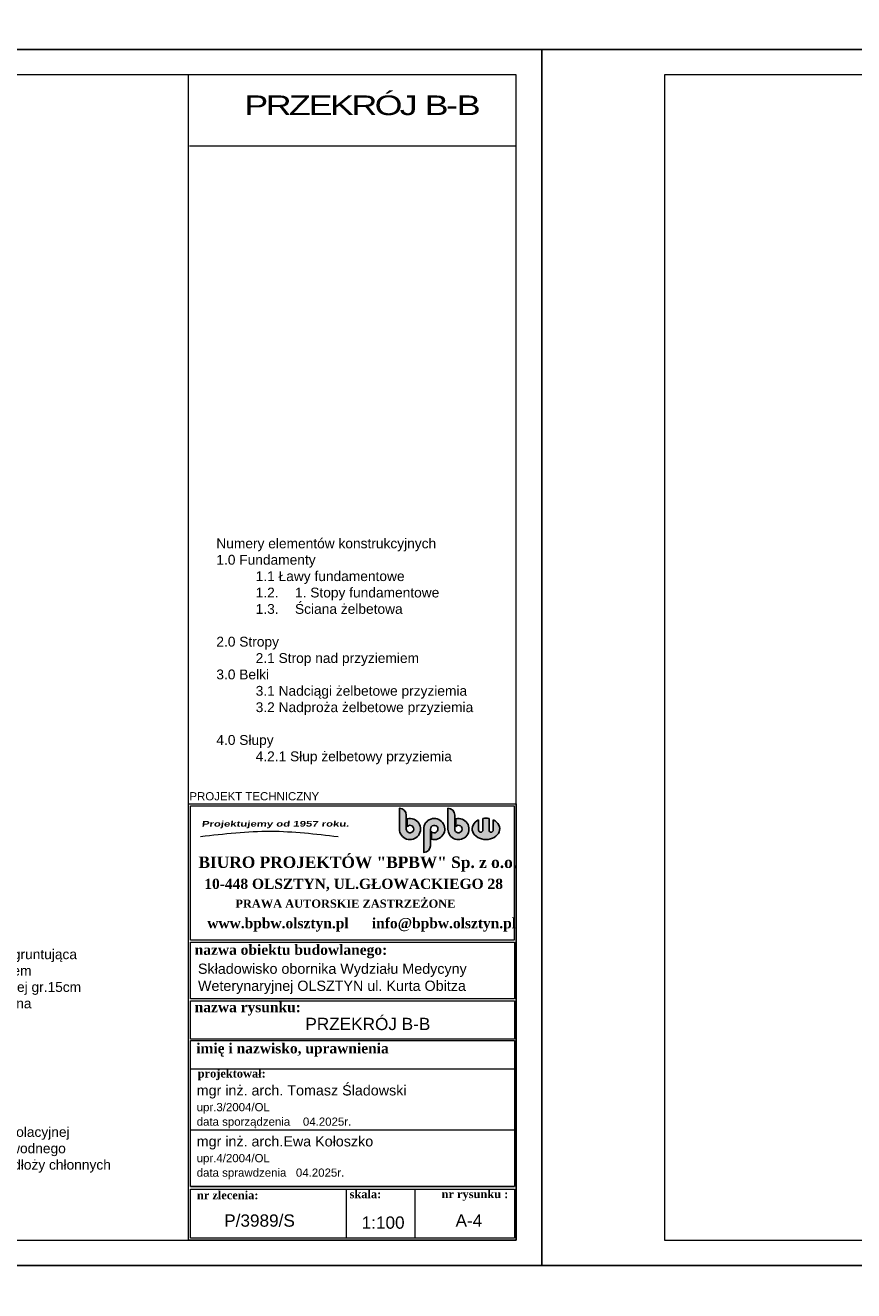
# Model space of a CAD drawing. Header units: millimetres. Extents: x 14041 to 23361, y -6349 to 12956.
# Tile 82 of 106: x 20625 to 21636, y 5500 to 7046. Entities that reach past the tile are written whole.
import ezdxf

# ---------------------------------------------------------------- set-up
doc = ezdxf.new("R2010")
doc.units = ezdxf.units.MM
for name, color, linetype, lineweight in [('A-opisy', 7, 'Continuous', 18), ('A-Tabelka', 7, 'Continuous', 18), ('Logo', 64, 'Continuous', 25)]:
    doc.layers.add(name, color=color, linetype=linetype, lineweight=lineweight)
doc.styles.add('1957', font='cityb___.ttf', dxfattribs={"width": 1.5, "oblique": 7})
doc.styles.add('m3', font='timesbd.ttf')
doc.styles.add('OP.3', font='arial.ttf', dxfattribs={"height": 16})

# ---------------------------------------------------------------- blocks, each defined once
blk = doc.blocks.new('logbpbw')
at = {"layer": 'Logo'}
h = blk.add_hatch(color=256, dxfattribs=at)
h.paths.add_polyline_path([(-9.503999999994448, 0), (-9.503999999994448, 35.4239999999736, 0.4142135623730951), (-26.78399999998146, 52.70399999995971), (-26.78399999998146, 0, 2.944016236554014), (-6.911999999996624, 25.87676393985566), (-6.911999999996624, 6.523056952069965, -5.224624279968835)])
h.paths.add_polyline_path([(54.65599999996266, -6.523056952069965), (54.65599999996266, -25.87676393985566, 2.944016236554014), (34.78399999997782, 0), (34.78399999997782, -59.61599999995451, 0.4142135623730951), (52.06399999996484, -42.33599999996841), (52.06399999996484, 0, -5.224624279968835)])
h.paths.add_polyline_path([(113.631999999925, 35.4239999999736, 0.4142135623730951), (96.35199999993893, 52.70399999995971), (96.35199999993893, 0, 2.944016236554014), (116.2239999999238, 25.87676393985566), (116.2239999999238, 6.523056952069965, -5.224624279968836), (113.631999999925, 0)])
edge = h.paths.add_edge_path()
edge.add_line((200.8574650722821, -2.678399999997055), (200.8574650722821, 26.96749230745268))
edge.add_ellipse((193.0814650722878, 0.4319999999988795), major_axis=(-34.9919999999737, 0), ratio=0.7777777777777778, start_angle=257.1604115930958, end_angle=282.8395884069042)
edge.add_line((185.3054650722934, 26.96749230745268), (185.3054650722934, -2.67839999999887))
edge.add_arc((179.8622650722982, -2.678399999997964), 5.443199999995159, 180, 360, ccw=False)
edge.add_line((174.4190650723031, -2.678399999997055), (174.4190650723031, 23.45415508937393))
edge.add_ellipse((193.0814650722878, 0.4319999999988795), major_axis=(-34.9919999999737, 0), ratio=0.7777777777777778, start_angle=302.2309526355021, end_angle=597.769047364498)
edge.add_line((211.7438650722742, 23.45415508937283), (211.7438650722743, -2.678399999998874))
edge.add_arc((206.3006650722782, -2.678399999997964), 5.443199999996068, 180, 360, ccw=False)
for points in [[(-6.911999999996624, 25.87676393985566), (-6.911999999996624, 6.523056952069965, -5.224624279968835), (-9.503999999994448, 0), (-9.503999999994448, 35.4239999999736, 0.414213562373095), (-26.78399999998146, 52.70399999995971), (-26.78399999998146, 0, 2.944016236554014)], [(116.2239999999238, 25.87676393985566), (116.2239999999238, 6.523056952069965, -5.224624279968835), (113.631999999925, 0), (113.631999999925, 35.4239999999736, 0.414213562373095), (96.35199999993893, 52.70399999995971), (96.35199999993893, 0, 2.944016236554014)], [(54.65599999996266, -25.87676393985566), (54.65599999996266, -6.523056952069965, 5.224624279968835), (52.06399999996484, 0), (52.06399999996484, -42.33599999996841, -0.414213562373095), (34.78399999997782, -59.61599999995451), (34.78399999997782, 0, -2.944016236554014)]]:
    blk.add_lwpolyline(points, format="xyb", close=True, dxfattribs=at)
for points in [[(185.3054650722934, 26.96749230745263), (185.3054650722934, -2.678399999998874, -1.000000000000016), (174.4190650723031, -2.678399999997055), (174.4190650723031, 23.45415508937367)], [(211.7438650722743, 23.45415508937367), (211.7438650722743, -2.678399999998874, -1.000000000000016), (200.8574650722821, -2.678399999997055), (200.8574650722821, 26.96749230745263)]]:
    blk.add_lwpolyline(points, format="xyb", dxfattribs=at)
for start_param, end_param in [(5.274925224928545, 10.43303804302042), (4.488295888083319, 4.936482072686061)]:
    blk.add_ellipse((193.0814650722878, 0.4319999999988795), major_axis=(-34.9919999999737, 0), ratio=0.7777777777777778, start_param=start_param, end_param=end_param, dxfattribs=at)

msp = doc.modelspace()

# ---------------------------------------------------------------- linework, layer by layer
at = {"layer": 'A-Tabelka'}
for p, q in [((20823.84605798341, 6094.754413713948), (20823.84605798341, 6985.303278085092)), ((20824.84605799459, 6898.492724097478), (21223.84605798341, 6898.492724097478)), ((20826.34605798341, 5771.322774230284), (21221.72726793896, 5771.322774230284)), ((20826.34605798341, 5696.600860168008), (21221.72726793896, 5696.600860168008)), ((20826.34605798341, 5696.600860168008), (21221.72726793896, 5696.600860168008)), ((20826.34605798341, 5627.353038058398), (21221.72726793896, 5627.353038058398)), ((20826.34605798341, 5627.353038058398), (21221.72726793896, 5627.353038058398)), ((21016.01116554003, 5624.324559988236), (21016.01116554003, 5564.324559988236)), ((21099.91933676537, 5624.324559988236), (21099.91933676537, 5564.324559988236))]:
    msp.add_line(p, q, dxfattribs=at)
for points in [[(19154.84605798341, 7016.178278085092), (23354.84605798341, 7016.178278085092), (23354.84605798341, 9986.178278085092), (19154.84605798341, 9986.178278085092)], [(19154.84605798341, 5531.178278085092), (21254.84605798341, 5531.178278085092), (21254.84605798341, 7016.178278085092), (19154.84605798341, 7016.178278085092)], [(21254.84605798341, 5531.178278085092), (23354.84605798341, 5531.178278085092), (23354.84605798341, 7016.178278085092), (21254.84605798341, 7016.178278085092)], [(19304.84605798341, 5562.053278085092), (21223.84605798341, 5562.053278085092), (21223.84605798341, 6985.303278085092), (19304.84605798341, 6985.303278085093)], [(21404.84605798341, 5562.053278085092), (23323.84605798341, 5562.053278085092), (23323.84605798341, 6985.303278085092), (21404.84605798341, 6985.303278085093)], [(20823.84605798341, 5562.053278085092), (20823.84605798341, 6094.754413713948), (21223.84605798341, 6094.754413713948), (21223.84605798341, 5562.053278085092)], [(21221.72726793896, 5925.978634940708), (21221.72726793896, 5856.845886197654), (20826.34605798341, 5856.845886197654), (20826.34605798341, 5925.978634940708)], [(21221.72726793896, 5854.345886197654), (21221.72726793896, 5807.668182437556), (20826.34605798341, 5807.668182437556), (20826.34605798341, 5854.345886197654)], [(21221.72726793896, 5805.661635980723), (21221.72726793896, 5627.353038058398), (20826.34605798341, 5627.353038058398), (20826.34605798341, 5805.661635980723)], [(21221.72726793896, 5624.324559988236), (21221.72726793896, 5564.324559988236), (20826.34605798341, 5564.324559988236), (20826.34605798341, 5624.324559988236)], [(19154.84605798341, 2561.178278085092), (23354.84605798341, 2561.178278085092), (23354.84605798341, 5531.178278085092), (19154.84605798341, 5531.178278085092)]]:
    msp.add_lwpolyline(points, close=True, dxfattribs=at)
msp.add_lwpolyline([(20826.34605798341, 5928.478634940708), (20826.34605798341, 6092.626109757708), (21221.34605798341, 6092.626109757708), (21221.34605798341, 5928.478634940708), (20826.34605798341, 5928.478634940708)], dxfattribs=at)
msp.add_spline([(20838.55922182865, 6055.054273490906), (20924.1161477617, 6061.497614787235), (21006.25280946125, 6054.885997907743)], degree=3, dxfattribs=at)

# ---------------------------------------------------------------- block references
at = {"layer": 'A-Tabelka', "xscale": 0.4799999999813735, "yscale": 0.4799999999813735, "zscale": 0.96}
msp.add_blockref('logbpbw', (21094.11267167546, 6064.091681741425), dxfattribs=at)

# ---------------------------------------------------------------- texts
at = {"layer": 'A-opisy', "style": 'OP.3'}
for s, insert, char_height, width, attachment_point in [('{\\T0.9;\\W1.3;\\fArial|b0|i0|c238|p34;\\H1.2x;PRZEKRÓJ B-B}', (21034.66580552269, 6947.785970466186), 20, 1458.306332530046, 5), ('\\pxsm1;Posadzka składowiska\\P- zabezpieczenie chemoodporne betonu+ warstwa gruntująca\\P- warstwa konstrukcyjna z betonu C30/37 z dodatkiem \\P  uszczelniającym, zbrojona wg branży konstrukcyjnej gr.15cm\\P- hydroizolacja -membrana bitumiczna samoprzylepna\\P- warstwa gruntująca systemowa\\P- beton podkładowy C12/15 gr.15cm\\P- podsypka piaskowa zagęszczona', (20230.62081601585, 5937.179173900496), 12, 955.5220423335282, 1), ('\\pxsm1;Strop składowiska\\P- barwiona powłoka ochronna do membrany hydroizolacyjnej\\P- poliuretanowa membrana do uszczelniania przeciwodnego\\P- grunt {\\fArial|b0|i0|c238|p34;-  poliuretanowy preparat do gruntowania podłoży chłonnych\\P}- płyta stropowa żelbetowa 25-20cm', (20228.63111907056, 5720.173103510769), 12, 955.5220423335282, 1)]:
    msp.add_mtext(s, dxfattribs=dict(at, insert=insert, char_height=char_height, width=width, attachment_point=attachment_point))
at = {"layer": 'A-opisy', "insert": (20857.75282788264, 6418.918436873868), "char_height": 12, "attachment_point": 1, "style": 'OP.3'}
msp.add_mtext_dynamic_manual_height_columns('Numery elementów konstrukcyjnych\\P1.0 Fundamenty\\P^I1.1 Ławy fundamentowe\\P\\pxi-2,l6,t4;1.2.^I1. Stopy fundamentowe\\P1.3.^IŚciana żelbetowa\\P\\pi0,l0,t0;\\P2.0 Stropy\\P^I2.1 Strop nad przyziemiem^I\\P3.0 Belki\\P^I3.1 Nadciągi żelbetowe przyziemia ^I^I\\P^I3.2 Nadproża żelbetowe przyziemia\\P^I^I\\P4.0 Słupy \\P^I4.2.1 Słup żelbetowy przyziemia', width=465.7265827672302, gutter_width=34.34683446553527, heights=[562.0725506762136], dxfattribs=at)
at = {"layer": 'A-Tabelka', "lineweight": 70, "style": 'OP.3'}
for s, height, p in [('PROJEKT TECHNICZNY', 10, (20824.86833504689, 6099.128264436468)), ('PRZEKRÓJ B-B', 15, (20966.39423645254, 5818.567191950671))]:
    msp.add_text(s, height=height, dxfattribs=at).set_placement(p)
at = {"layer": 'A-Tabelka', "style": '1957', "oblique": 7, "width": 1.5}
msp.add_text('Projektujemy od 1957 roku.', height=6.899999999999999, dxfattribs=at).set_placement((20839.80639171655, 6067.066494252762))
at = {"layer": 'A-Tabelka', "lineweight": 60, "style": 'm3'}
for s, height, p in [('BIURO PROJEKTÓW "BPBW" Sp. z o.o.', 14, (20835.94037257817, 6016.551498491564)), ('10-448 OLSZTYN, UL.GŁOWACKIEGO 28', 12.5, (20843.02567076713, 5990.965391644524)), ('PRAWA AUTORSKIE ZASTRZEŻONE', 10, (20880.9508776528, 5968.012706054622)), ('projektował:', 10, (20834.96591937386, 5760.627742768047)), ('nr zlecenia:', 10, (20834.0370996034, 5611.943872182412)), ('skala:', 10, (21020.39733687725, 5613.217978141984)), ('nr rysunku :', 10, (21132.61817539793, 5613.366207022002))]:
    msp.add_text(s, height=height, dxfattribs=at).set_placement(p)
at = {"layer": 'A-Tabelka', "lineweight": 50, "style": 'm3'}
for s, p in [('www.bpbw.olsztyn.pl      info@bpbw.olsztyn.pl', (20846.65506831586, 5942.86628245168)), ('nazwa obiektu budowlanego:', (20831.30760716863, 5910.465617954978)), ('nazwa rysunku:', (20831.30760716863, 5840.386976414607)), ('imię i nazwisko, uprawnienia', (20833.1743106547, 5790.071787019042))]:
    msp.add_text(s, height=12.5, dxfattribs=at).set_placement(p)
at = {"layer": 'A-Tabelka', "style": 'OP.3'}
for s, height, p in [('mgr inż. arch. Tomasz Śladowski', 12.5, (20833.73447815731, 5738.738668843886)), ('upr.3/2004/OL', 10, (20833.73447815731, 5719.484848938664)), ('data sporządzenia    04.2025r.', 10, (20833.73447815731, 5701.767751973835)), ('mgr inż. arch.Ewa Kołoszko', 12.5, (20833.73447815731, 5676.471482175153)), ('upr.4/2004/OL', 10, (20833.73447815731, 5657.217662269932)), ('data sprawdzenia   04.2025r.', 10, (20833.73447815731, 5639.500565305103)), ('P/3989/S', 15, (20867.34249133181, 5578.454508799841)), ('1:100', 15, (21035.05802459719, 5575.978935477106)), ('A-4', 15, (21149.70490852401, 5578.473430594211))]:
    msp.add_text(s, height=height, dxfattribs=at).set_placement(p)
at = {"layer": 'A-Tabelka', "lineweight": 70, "insert": (20835.31589758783, 5899.766139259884), "char_height": 12.5, "width": 475.5085196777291, "attachment_point": 1, "style": 'OP.3'}
msp.add_mtext('Składowisko obornika Wydziału Medycyny \\PWeterynaryjnej OLSZTYN ul. Kurta Obitza', dxfattribs=at)

doc.saveas('drawing.dxf')
